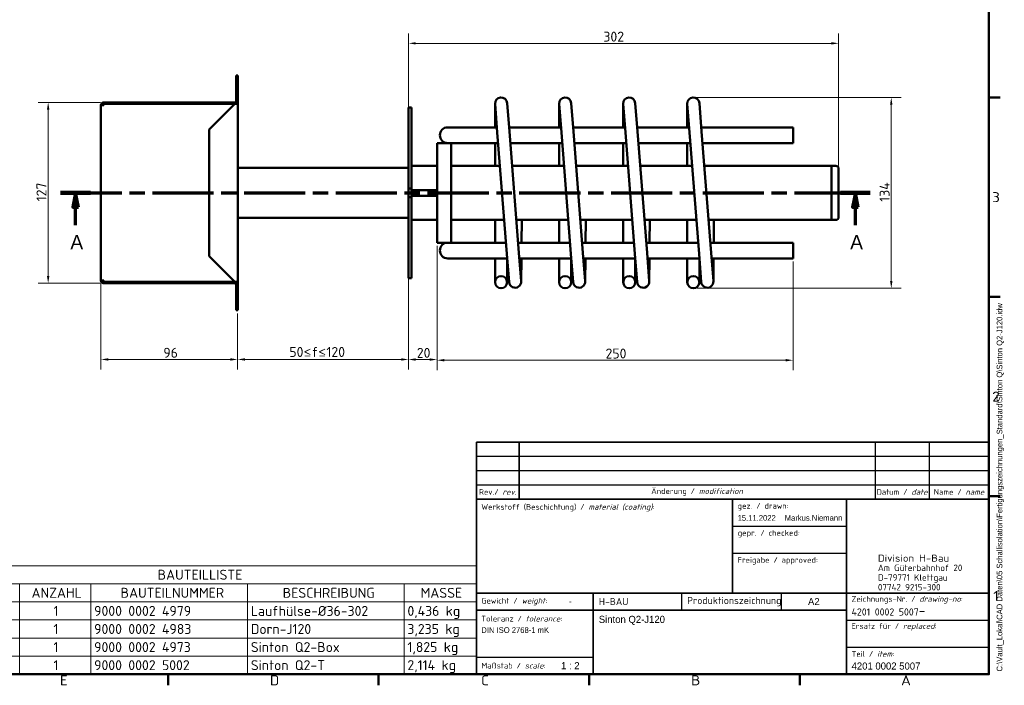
# Model space of a CAD drawing. Header units: millimetres. Extents: x 17 to 1184, y 7 to 835.
# Tile 3 of 4: x 492 to 1184, y 7 to 475. Entities that reach past the tile are written whole.
import ezdxf
from ezdxf.enums import TextEntityAlignment as Align

# ---------------------------------------------------------------- set-up
doc = ezdxf.new("R2018")
doc.units = ezdxf.units.MM
doc.header["$LTSCALE"] = 2
doc.linetypes.add('CHAIN', pattern=[0.3543, 0.2362, -0.0295, 0.0591, -0.0295])
for name, color, linetype, lineweight in [('Bemaßung', 7, 'Continuous', 15), ('Rahmen', 7, 'Continuous', 50), ('Schnittlinie', 7, 'CHAIN', 70), ('Sichtbar', 7, 'Continuous', 50), ('Symbol', 7, 'Continuous', 18), ('Titelblock', 7, 'Continuous', 30)]:
    doc.layers.add(name, color=color, linetype=linetype, lineweight=lineweight)
doc.styles.add('Notiztext (DIN)', font='isocpeur.ttf')
doc.styles.add('PohlCon Text gedehnt 110%', font='isocpeur.ttf', dxfattribs={"width": 1.1})
doc.styles.add('PohlCon Text normal (DIN)', font='isocpeur.ttf')
doc.styles.add('PohlCon Text Überschrift (DIN)', font='txt')
doc.styles.add('Textstil12', font='isocpeur.ttf')
doc.styles.add('Textstil14', font='isocpeur.ttf')
doc.styles.add('Textstil43', font='txt')
doc.styles.add('Textstil45', font='isocpeui.ttf')
doc.styles.add('Textstil77', font='isocpeur.ttf')
doc.dimstyles.new('POHLCON (DIN)', dxfattribs={"dimscale": 2, "dimtxt": 3.5, "dimasz": 2.55, "dimexe": 3.5, "dimexo": 1.1, "dimgap": 0.6, "dimtad": 1, "dimrnd": 1e-08, "dimtxsty": 'PohlCon Text normal (DIN)', "dimcen": 0.09, "dimdle": 10, "dimclrd": 256, "dimclre": 256, "dimclrt": 256, "dimadec": 1, "dimazin": 2, "dimtfac": 0.771429, "dimtmove": 0, "dimatfit": 3, "dimfxl": 1, "dimtolj": 1, "dimlwd": -1, "dimlwe": -1, "dimarcsym": 0})

# ---------------------------------------------------------------- blocks, each defined once
blk = doc.blocks.new('Ränder Vorgaberahmen')
at = {"layer": 'Rahmen'}
for p, q in [((586.5, 210), (590.4, 210)), ((586.5, 140), (590.4, 140)), ((586.5, 70), (590.4, 70)), ((298.25, 7.5), (298.25, 3.6)), ((372.19, 7.5), (372.19, 3.6)), ((446.12, 7.5), (446.12, 3.6)), ((520.06, 7.5), (520.06, 3.6))]:
    blk.add_line(p, q, dxfattribs=at)
at = {"layer": 'Rahmen', "flags": 128}
blk.add_lwpolyline([(12.5, 7.5), (12.5, 412.5), (586.5, 412.5), (586.5, 7.5), (12.5, 7.5)], dxfattribs=at)
at = {"layer": 'Symbol', "char_height": 3.5, "attachment_point": 7, "style": 'PohlCon Text gedehnt 110%'}
for s, insert in [('3', (587.63, 173.25)), ('2', (587.63, 103.25)), ('1', (588.02, 33.25)), ('E', (260.27, 3.6)), ('D', (334.01, 3.6)), ('C', (408.14, 3.6)), ('B', (481.89, 3.6)), ('A', (555.63, 3.6))]:
    blk.add_mtext(s, dxfattribs=dict(at, insert=insert))
blk = doc.blocks.new('Schriftfelder Schriftkopf PohlCon Fertigung_01')
at = {"layer": 'Titelblock', "lineweight": 35}
for p, q in [((98.36, 159.41), (98.36, 179.41)), ((98.36, 179.41), (278.36, 179.41)), ((113.36, 179.41), (113.36, 159.41)), ((278.36, 159.41), (98.36, 159.41)), ((98.36, 159.41), (98.36, 97.91)), ((188.36, 159.41), (188.36, 126.41)), ((228.36, 97.91), (228.36, 159.41)), ((278.36, 97.91), (278.36, 159.41)), ((98.36, 126.41), (278.36, 126.41)), ((139.36, 126.41), (139.36, 97.91)), ((228.36, 120.41), (98.36, 120.41)), ((98.36, 97.91), (278.36, 97.91))]:
    blk.add_line(p, q, dxfattribs=at)
at = {"layer": 'Titelblock', "lineweight": 25}
for p, q in [((238.36, 179.41), (238.36, 159.41)), ((257.36, 179.41), (257.36, 159.41)), ((98.36, 174.41), (278.36, 174.41)), ((98.36, 169.41), (278.36, 169.41)), ((98.36, 164.41), (278.36, 164.41)), ((188.36, 149.91), (228.36, 149.91)), ((188.36, 140.41), (228.36, 140.41)), ((170.36, 126.41), (170.36, 120.41)), ((205.36, 126.41), (205.36, 120.41)), ((228.36, 116.91), (278.36, 116.91)), ((228.36, 107.41), (278.36, 107.41)), ((98.36, 103.91), (139.36, 103.91))]:
    blk.add_line(p, q, dxfattribs=at)
at = {"layer": 'Titelblock'}
blk.add_line((278.36, 179.41), (278.36, 159.41), dxfattribs=at)
at = {"layer": 'Titelblock', "style": 'Textstil14'}
for s, p in [('gez. / drawn:', (190.11, 157.03)), ('gepr. / checked:', (190.13, 147.53)), ('Freigabe / approved:', (190.11, 138.03))]:
    blk.add_text(s, height=2, dxfattribs=at).set_placement(p, align=Align.MIDDLE_LEFT)
at = {"layer": 'Titelblock', "style": 'PohlCon Text normal (DIN)'}
for s, insert, char_height, attachment_point in [('\\fISOCPEUR|b0|i0;\\H2.0000;Rev./ \\fISOCPEUR|b0|i1;\\H2.0000;rev.', (105.86, 161.91), 2, 5), ('\\fISOCPEUR|b0|i0;\\H2.0000;Änderung / \\fISOCPEUR|b0|i1;\\H2.0000;modification', (175.86, 161.91), 2, 5), ('\\fISOCPEUR|b0|i0;\\H2.0000;Datum / \\fISOCPEUR|b0|i1;\\H2.0000;date', (247.86, 161.91), 2, 5), ('\\fISOCPEUR|b0|i0;\\H2.0000;Name / \\fISOCPEUR|b0|i1;\\H2.0000;name', (267.86, 161.91), 2, 5), ('\\fISOCPEUR|b0|i0;\\H2.0000;Werkstoff (Beschichtung) / \\fISOCPEUR|b0|i1;\\H2.0000;material (coating)\\fISOCPEUR|b0|i0;\\H2.0000;:', (100.11, 157.66), 2, 1), ('\\fISOCPEUR|b0|i0;\\H2.0000;Gewicht / \\fISOCPEUR|b0|i1;\\H2.0000;weight\\fISOCPEUR|b0|i0;\\H2.0000;:', (100.11, 123.41), 2, 4), ('\\fISOCPEUR|b0|i0;\\H2.5000;H-BAU', (141.36, 123.41), 2.5, 4), ('\\fISOCPEUR|b0|i0;\\H2.5000;Produktionszeichnung', (172.36, 123.41), 2.5, 4), ('\\fISOCPEUR|b0|i0;\\H2.0000;Zeichnungs-Nr. / \\fISOCPEUR|b0|i1;\\H2.0000;drawing-no\\fISOCPEUR|b0|i0;\\H2.0000;:', (230.11, 124.03), 2, 4), ('\\fISOCPEUR|b0|i0;\\H2.0000;Toleranz / \\fISOCPEUR|b0|i1;\\H2.0000;tolerance\\fISOCPEUR|b0|i0;\\H2.0000;:', (100.11, 118.41), 2, 1), ('\\fISOCPEUR|b0|i0;\\H2.0000;Ersatz für / \\fISOCPEUR|b0|i1;\\H2.0000;replaced\\fISOCPEUR|b0|i0;\\H2.0000;:', (230.11, 114.53), 2, 4), ('\\fISOCPEUR|b0|i0;\\H2.0000;Teil / \\fISOCPEUR|b0|i1;\\H2.0000;item\\fISOCPEUR|b0|i0;\\H2.0000;:', (230.11, 105.03), 2, 4), ('\\fISOCPEUR|b0|i0;\\H2.0000;Maßstab / \\fISOCPEUR|b0|i1;\\H2.0000;scale\\fISOCPEUR|b0|i0;\\H2.0000;:', (100.11, 100.91), 2, 4)]:
    blk.add_mtext(s, dxfattribs=dict(at, insert=insert, char_height=char_height, attachment_point=attachment_point))
at = {"layer": 'Titelblock', "attachment_point": 1, "style": 'PohlCon Text normal (DIN)'}
for s, insert, char_height, line_spacing_factor in [('\\fISOCPEUR|b0|i0;\\W1.10;\\H2.5000;Division H-Bau', (239.36, 139.91), 2.5, 0.3), ('\\fISOCPEUR|b0|i0;\\H2.3000;Am Güterbahnhof 20\\P\\fISOCPEUR|b0|i0;\\H2.3000;D-79771 Klettgau\\P\\fISOCPEUR|b0|i0;\\H2.3000;07742 9215-300', (239.36, 136.41), 2.3, 0.886957)]:
    blk.add_mtext(s, dxfattribs=dict(at, insert=insert, char_height=char_height, line_spacing_factor=line_spacing_factor))
at = {"layer": 'Titelblock', "insert": (230.11, 120.26), "char_height": 3.5, "width": 46.75, "attachment_point": 4, "style": 'PohlCon Text normal (DIN)'}
blk.add_mtext('\\fISOCPEUR|b0|i0;\\H2.5000;4201 0002 5007\\fISOCPEUR|b0|i0;\\H3.5000;-', dxfattribs=at)
at = {"layer": 'Titelblock', "style": 'Textstil14'}
blk.add_attdef('DATEINAME_UND_PFAD', text='', height=2, rotation=90, dxfattribs=at).set_placement((281.06, 98.86), align=Align.TOP_LEFT)
at = {"layer": 'Titelblock'}
for tag, height, style, p in [('<Rev_3>', 2, 'Textstil14', (105.86, 176.91)), ('<Änderungsdatum_3>', 2, 'Textstil14', (247.86, 176.91)), ('<Änderung_3_Name>', 2, 'Textstil14', (267.86, 176.91)), ('<Rev_2>', 2, 'Textstil14', (105.86, 171.91)), ('<Änderungsdatum_2>', 2, 'Textstil14', (247.86, 171.91)), ('<Änderung_2_Name>', 2, 'Textstil14', (267.86, 171.91)), ('<Rev_1>', 2, 'Textstil14', (105.86, 166.91)), ('<Änderungsdatum_1>', 2, 'Textstil14', (247.86, 166.91)), ('<Änderung_1_Name>', 2, 'Textstil14', (267.86, 166.91)), ('Blattgröße', 2.5, 'Textstil12', (216.86, 123.41)), ('MASSE\\P3;', 2, 'Textstil14', (131.36, 123.49)), ('Anfänglicher_Ansichtsmaßstab', 2.5, 'Textstil12', (131.36, 100.91))]:
    blk.add_attdef(tag, text='', height=height, dxfattribs=dict(at, style=style)).set_placement(p, align=Align.MIDDLE_CENTER)
for tag, height, style, p in [('<Änderung_3>', 2, 'Textstil14', (115.11, 176.91)), ('<Änderung_2>', 2, 'Textstil14', (115.11, 171.91)), ('<Änderung_1>', 2, 'Textstil14', (115.11, 166.91)), ('ERSTELLUNGSDATUM', 2, 'Textstil14', (190.11, 152.76)), ('KONTROLLDATUM', 2, 'Textstil14', (190.11, 143.26)), ('GENEHM.DAT._KONSTR.', 2, 'Textstil14', (190.11, 133.76)), ('Ersatz_für', 2, 'Textstil14', (230.11, 110.26)), ('<Teil/Item>', 2.5, 'Textstil43', (230.11, 100.76))]:
    blk.add_attdef(tag, text='', height=height, dxfattribs=dict(at, style=style)).set_placement(p, align=Align.MIDDLE_LEFT)
for tag, height, style, p in [('MATERIAL', 2, 'Textstil14', (100.4, 153.11)), ('<Material_2_eingeben>', 2.2, 'Textstil77', (100.4, 149.01)), ('<Material_3_eingeben>', 2.2, 'Textstil77', (100.4, 144.91)), ('<Material_4_eingeben>', 2.2, 'Textstil77', (100.4, 139.91)), ('<Material_5_eingeben>', 2.2, 'Textstil77', (100.4, 135.61)), ('<Material_6_eingeben>', 2.2, 'Textstil77', (100.4, 131.31)), ('TITEL', 2.5, 'Textstil43', (141.36, 118.41)), ('<Toleranz_1>', 2, 'Textstil14', (100.11, 114.41)), ('<Titel_2_eingeben>', 2.5, 'Textstil43', (141.36, 114.41)), ('<Toleranz_2>', 2, 'Textstil14', (100.11, 110.91)), ('<Toleranz_3>', 2, 'Textstil14', (100.11, 107.41)), ('<Titel_3_eingeben>', 2.5, 'Textstil43', (141.36, 110.41)), ('<Titel_Englisch>', 2.25, 'Textstil45', (141.36, 106.11)), ('<Titel_2_Englisch>', 2.25, 'Textstil45', (141.36, 102.11))]:
    blk.add_attdef(tag, text='', height=height, dxfattribs=dict(at, style=style)).set_placement(p, align=Align.TOP_LEFT)
at = {"layer": 'Titelblock', "style": 'Textstil14'}
for tag, p in [('AUTOR', (226.86, 152.76)), ('KONTROLLIERT_VON', (226.86, 143.26)), ('KONSTR._GEN._VON', (226.86, 133.76))]:
    blk.add_attdef(tag, text='', height=2, dxfattribs=at).set_placement(p, align=Align.MIDDLE_RIGHT)
blk = doc.blocks.new('2DTransSchnitt0')
at = {"layer": 'Schnittlinie', "linetype": 'CHAIN', "ltscale": 45.46101}
blk.add_line((260.52, 176.51), (544.84, 176.51), dxfattribs=at)
at = {"layer": 'Schnittlinie', "linetype": 'Continuous', "lineweight": 140}
for p, q in [((260.52, 176.51), (271.02, 176.51)), ((534.33, 176.51), (544.84, 176.51))]:
    blk.add_line(p, q, dxfattribs=at)
at = {"layer": 'Schnittlinie', "linetype": 'Continuous'}
for p, q in [((265.77, 176.51), (264.77, 171.51)), ((265.77, 171.51), (265.77, 176.51)), ((266.77, 171.51), (265.77, 176.51)), ((539.59, 176.51), (538.59, 171.51)), ((539.59, 171.51), (539.59, 176.51)), ((540.59, 171.51), (539.59, 176.51)), ((264.77, 171.51), (266.77, 171.51)), ((265.77, 165.22), (265.77, 171.51)), ((538.59, 171.51), (540.59, 171.51)), ((539.59, 165.22), (539.59, 171.51))]:
    blk.add_line(p, q, dxfattribs=at)
at = {"layer": 'Schnittlinie', "linetype": 'Continuous', "flags": 128}
for points in [[(266.77, 171.51), (265.77, 176.51), (264.77, 171.51), (266.77, 171.51)], [(540.59, 171.51), (539.59, 176.51), (538.59, 171.51), (540.59, 171.51)]]:
    blk.add_lwpolyline(points, dxfattribs=at)
at = {"layer": 'Schnittlinie'}
for points in [[(266.77, 171.51), (265.77, 176.51), (264.77, 171.51), (266.77, 171.51)], [(540.59, 171.51), (539.59, 176.51), (538.59, 171.51), (540.59, 171.51)]]:
    blk.add_solid(points, dxfattribs=at)
at = {"layer": 'Schnittlinie', "char_height": 5, "attachment_point": 7, "style": 'PohlCon Text Überschrift (DIN)'}
for insert in [(263.97, 156.72), (537.78, 156.72)]:
    blk.add_mtext('A', dxfattribs=dict(at, insert=insert))
blk = doc.blocks.new('*D9')
at = {"layer": 'Bemaßung', "transparency": 16777216}
for p, q in [((765.38, 292.83), (765.38, 229.03)), ((645.38, 268.33), (645.38, 229.03)), ((650.48, 236.03), (760.28, 236.03))]:
    blk.add_line(p, q, dxfattribs=at)
for points in [[(650.48, 236.88), (650.48, 235.18), (645.38, 236.03)], [(760.28, 236.88), (760.28, 235.18), (765.38, 236.03)]]:
    blk.add_solid(points, dxfattribs=at)
at = {"layer": 'Defpoints', "color": 0, "transparency": 16777216}
for p in [(765.38, 295.03), (645.38, 270.53), (765.38, 236.03)]:
    blk.add_point(p, dxfattribs=at)
at = {"layer": 'Bemaßung', "transparency": 16777216, "insert": (681.69, 244.79), "char_height": 7, "attachment_point": 1, "style": 'PohlCon Text normal (DIN)'}
blk.add_mtext('\\A1;\\fISOCPEUR|b0|i0;50\\fCambria Math|b0|i0;≤\\fISOCPEUR|b0|i0;f\\fCambria Math|b0|i0;≤\\fISOCPEUR|b0|i0;120', dxfattribs=at)
blk = doc.blocks.new('*D10')
at = {"layer": 'Bemaßung', "transparency": 16777216}
for p, q in [((785.38, 315.83), (785.38, 228.97)), ((765.38, 292.83), (765.38, 228.97)), ((770.48, 235.97), (780.28, 235.97))]:
    blk.add_line(p, q, dxfattribs=at)
for points in [[(770.48, 236.82), (770.48, 235.12), (765.38, 235.97)], [(780.28, 236.82), (780.28, 235.12), (785.38, 235.97)]]:
    blk.add_solid(points, dxfattribs=at)
at = {"layer": 'Defpoints', "color": 0, "transparency": 16777216}
for p in [(785.38, 318.03), (765.38, 295.03), (785.38, 235.97)]:
    blk.add_point(p, dxfattribs=at)
at = {"layer": 'Bemaßung', "transparency": 16777216, "insert": (771.18, 244.17), "char_height": 7, "attachment_point": 1, "style": 'PohlCon Text normal (DIN)'}
blk.add_mtext('\\A1;20', dxfattribs=at)
blk = doc.blocks.new('*D11')
at = {"layer": 'Bemaßung', "transparency": 16777216}
for p, q in [((765.38, 413.23), (765.38, 465.03)), ((1067.38, 372.23), (1067.38, 465.03)), ((770.48, 458.03), (1062.28, 458.03))]:
    blk.add_line(p, q, dxfattribs=at)
for points in [[(770.48, 458.88), (770.48, 457.18), (765.38, 458.03)], [(1062.28, 458.88), (1062.28, 457.18), (1067.38, 458.03)]]:
    blk.add_solid(points, dxfattribs=at)
at = {"layer": 'Defpoints', "color": 0, "transparency": 16777216}
for p in [(1067.38, 458.03), (765.38, 411.03), (1067.38, 370.03)]:
    blk.add_point(p, dxfattribs=at)
at = {"layer": 'Bemaßung', "transparency": 16777216, "insert": (902.23, 466.23), "char_height": 7, "attachment_point": 1, "style": 'PohlCon Text normal (DIN)'}
blk.add_mtext('\\A1;302', dxfattribs=at)
blk = doc.blocks.new('*D15')
at = {"layer": 'Bemaßung', "transparency": 16777216}
for p, q in [((549.38, 289.33), (549.38, 229.03)), ((645.38, 268.33), (645.38, 229.03)), ((640.28, 236.03), (554.48, 236.03))]:
    blk.add_line(p, q, dxfattribs=at)
for points in [[(554.48, 236.88), (554.48, 235.18), (549.38, 236.03)], [(640.28, 236.88), (640.28, 235.18), (645.38, 236.03)]]:
    blk.add_solid(points, dxfattribs=at)
at = {"layer": 'Defpoints', "color": 0, "transparency": 16777216}
for p in [(549.38, 291.53), (645.38, 270.53), (549.38, 236.03)]:
    blk.add_point(p, dxfattribs=at)
at = {"layer": 'Bemaßung', "transparency": 16777216, "insert": (593.18, 244.23), "char_height": 7, "attachment_point": 1, "style": 'PohlCon Text normal (DIN)'}
blk.add_mtext('\\A1;96', dxfattribs=at)
blk = doc.blocks.new('*D16')
at = {"layer": 'Bemaßung', "transparency": 16777216}
for p, q in [((549.18, 416.53), (505.31, 416.53)), ((512.31, 294.63), (512.31, 411.43)), ((549.18, 289.53), (505.31, 289.53))]:
    blk.add_line(p, q, dxfattribs=at)
for points in [[(511.46, 411.43), (513.16, 411.43), (512.31, 416.53)], [(511.46, 294.63), (513.16, 294.63), (512.31, 289.53)]]:
    blk.add_solid(points, dxfattribs=at)
at = {"layer": 'Defpoints', "color": 0, "transparency": 16777216}
for p in [(512.31, 416.53), (551.38, 416.53), (551.38, 289.53)]:
    blk.add_point(p, dxfattribs=at)
at = {"layer": 'Bemaßung', "transparency": 16777216, "insert": (504.11, 347.08), "char_height": 7, "attachment_point": 1, "rotation": 90, "style": 'PohlCon Text normal (DIN)'}
blk.add_mtext('\\A1;127', dxfattribs=at)
blk = doc.blocks.new('BAUTEILLISTE')
at = {"layer": 'Symbol'}
for p, q in [((406.5, 45.59), (211.1, 45.59)), ((211.1, 45.59), (211.1, 39.24)), ((406.5, 45.59), (406.5, 39.24)), ((406.5, 39.24), (211.1, 39.24)), ((211.1, 39.24), (211.1, 32.89)), ((246.1, 39.24), (246.1, 32.89)), ((271.1, 39.24), (271.1, 32.89)), ((326.1, 39.24), (326.1, 32.89)), ((381.1, 39.24), (381.1, 32.89)), ((406.5, 39.24), (406.5, 32.89)), ((406.5, 32.89), (211.1, 32.89)), ((211.1, 32.89), (211.1, 7.5)), ((246.1, 32.89), (246.1, 7.5)), ((271.1, 32.89), (271.1, 7.5)), ((326.1, 32.89), (326.1, 7.5)), ((381.1, 32.89), (381.1, 7.5)), ((406.5, 32.89), (406.5, 7.5)), ((406.5, 26.55), (211.1, 26.55)), ((406.5, 20.2), (211.1, 20.2)), ((406.5, 13.85), (211.1, 13.85)), ((406.5, 7.5), (211.1, 7.5))]:
    blk.add_line(p, q, dxfattribs=at)
at = {"layer": 'Symbol', "char_height": 3.5, "attachment_point": 7, "style": 'Notiztext (DIN)'}
for s, insert in [('BAUTEILLISTE', (294.59, 40.67)), ('OBJEKT', (221.03, 34.32)), ('ANZAHL', (250.33, 34.32)), ('BAUTEILNUMMER', (281.59, 34.32)), ('BESCHREIBUNG', (338.51, 34.32)), ('MASSE', (386.93, 34.32)), ('1', (228.02, 27.97)), ('1', (258.02, 27.97)), ('9000 0002 4979', (272.3, 27.97)), ('Laufhülse-Ø36-302', (327.3, 27.97)), ('0,436 kg', (382.3, 26.92)), ('2', (227.68, 21.62)), ('1', (258.02, 21.62)), ('9000 0002 4983', (272.3, 21.62)), ('Dorn-J120', (327.3, 21.62)), ('3,235 kg', (382.3, 20.57)), ('3', (227.68, 15.27)), ('1', (258.02, 15.27)), ('9000 0002 4973', (272.3, 15.27)), ('Sinton Q2-Box', (327.3, 15.27)), ('1,825 kg', (382.3, 14.22)), ('4', (227.5, 8.92)), ('1', (258.02, 8.92)), ('9000 0002 5002', (272.3, 8.92)), ('Sinton Q2-T', (327.3, 8.92)), ('2,114 kg', (382.3, 7.88))]:
    blk.add_mtext(s, dxfattribs=dict(at, insert=insert))
blk = doc.blocks.new('*D24')
at = {"layer": 'Bemaßung', "transparency": 16777216}
for p, q in [((785.38, 315.83), (785.38, 228.5)), ((1035.38, 304.83), (1035.38, 228.5)), ((790.48, 235.5), (1030.28, 235.5))]:
    blk.add_line(p, q, dxfattribs=at)
for points in [[(790.48, 236.35), (790.48, 234.65), (785.38, 235.5)], [(1030.28, 236.35), (1030.28, 234.65), (1035.38, 235.5)]]:
    blk.add_solid(points, dxfattribs=at)
at = {"layer": 'Defpoints', "color": 0, "transparency": 16777216}
for p in [(785.38, 318.03), (1035.38, 307.03), (1035.38, 235.5)]:
    blk.add_point(p, dxfattribs=at)
at = {"layer": 'Bemaßung', "transparency": 16777216, "insert": (903.73, 243.7), "char_height": 7, "attachment_point": 1, "style": 'PohlCon Text normal (DIN)'}
blk.add_mtext('\\A1;250', dxfattribs=at)
blk = doc.blocks.new('*D25')
at = {"layer": 'Bemaßung', "transparency": 16777216}
for p, q in [((967.58, 420.03), (1111.38, 420.03)), ((1104.38, 291.13), (1104.38, 414.93)), ((967.58, 286.03), (1111.38, 286.03))]:
    blk.add_line(p, q, dxfattribs=at)
for points in [[(1103.53, 414.93), (1105.23, 414.93), (1104.38, 420.03)], [(1103.53, 291.13), (1105.23, 291.13), (1104.38, 286.03)]]:
    blk.add_solid(points, dxfattribs=at)
at = {"layer": 'Defpoints', "color": 0, "transparency": 16777216}
for p in [(965.38, 420.03), (1104.38, 420.03), (965.38, 286.03)]:
    blk.add_point(p, dxfattribs=at)
at = {"layer": 'Bemaßung', "transparency": 16777216, "insert": (1096.18, 346.73), "char_height": 7, "attachment_point": 1, "rotation": 90, "style": 'PohlCon Text normal (DIN)'}
blk.add_mtext('\\A1;134', dxfattribs=at)

msp = doc.modelspace()

# ---------------------------------------------------------------- linework, layer by layer
at = {"layer": 'Sichtbar'}
for p, q in [((645.378, 435.529), (644.378, 435.529)), ((644.378, 433.029), (644.378, 435.529)), ((644.378, 417.529), (644.378, 433.029)), ((645.448, 435.529), (645.378, 435.529)), ((645.378, 432.529), (645.378, 435.529)), ((645.378, 415.529), (645.378, 432.529)), ((645.448, 435.529), (645.448, 432.529)), ((645.448, 415.529), (645.448, 432.529)), ((643.378, 416.529), (551.378, 416.529)), ((551.378, 415.529), (642.878, 415.529)), ((551.378, 415.529), (551.378, 414.529)), ((625.448, 397.529), (643.448, 415.529)), ((643.378, 415.529), (642.878, 415.529)), ((643.448, 415.529), (643.378, 415.529)), ((643.448, 415.529), (645.377, 415.529)), ((645.448, 415.529), (645.377, 415.529)), ((645.448, 415.529), (645.448, 290.529)), ((826.128, 415.779), (826.128, 399.029)), ((826.141, 415.446), (827.71, 395.507)), ((836.184, 396.174), (834.615, 416.113)), ((871.128, 415.779), (871.128, 399.029)), ((871.141, 415.446), (872.71, 395.507)), ((881.184, 396.174), (879.615, 416.113)), ((916.128, 415.779), (916.128, 399.029)), ((916.141, 415.446), (917.71, 395.507)), ((926.184, 396.174), (924.615, 416.113)), ((961.128, 415.779), (961.128, 399.029)), ((961.141, 415.446), (962.71, 395.507)), ((971.184, 396.174), (969.615, 416.113)), ((549.378, 414.529), (551.378, 414.529)), ((549.378, 291.529), (549.378, 414.529)), ((767.378, 413.029), (765.378, 413.029)), ((765.378, 411.029), (765.378, 413.029)), ((765.378, 411.029), (765.378, 356.029)), ((767.378, 413.029), (767.378, 411.029)), ((767.378, 411.029), (767.378, 356.029)), ((765.378, 403.029), (765.308, 403.029)), ((765.308, 303.029), (765.308, 403.029)), ((625.448, 308.529), (625.448, 397.529)), ((817.878, 399.029), (792.878, 399.029)), ((827.433, 399.029), (817.878, 399.029)), ((834.418, 310.271), (827.71, 395.507)), ((872.433, 399.029), (835.959, 399.029)), ((842.892, 310.938), (836.184, 396.174)), ((879.418, 310.271), (872.71, 395.507)), ((917.433, 399.029), (880.959, 399.029)), ((887.892, 310.938), (881.184, 396.174)), ((924.418, 310.271), (917.71, 395.507)), ((962.433, 399.029), (925.959, 399.029)), ((932.892, 310.938), (926.184, 396.174)), ((969.418, 310.271), (962.71, 395.507)), ((1035.378, 399.029), (970.959, 399.029)), ((977.892, 310.938), (971.184, 396.174)), ((1035.378, 399.029), (1035.378, 388.029)), ((785.378, 318.029), (785.378, 388.029)), ((785.378, 388.029), (795.378, 388.029)), ((795.378, 388.029), (795.378, 318.029)), ((795.378, 388.029), (817.878, 388.029)), ((828.299, 388.029), (817.878, 388.029)), ((826.128, 388.029), (826.128, 372.029)), ((873.299, 388.029), (836.825, 388.029)), ((871.128, 388.029), (871.128, 372.029)), ((918.299, 388.029), (881.825, 388.029)), ((916.128, 388.029), (916.128, 372.029)), ((963.299, 388.029), (926.825, 388.029)), ((961.128, 388.029), (961.128, 372.029)), ((1035.378, 388.029), (971.825, 388.029)), ((549.378, 378.029), (549.278, 378.029)), ((549.278, 328.029), (549.278, 378.029)), ((645.448, 370.629), (765.308, 370.629)), ((785.378, 372.029), (767.378, 372.029)), ((829.558, 372.029), (795.378, 372.029)), ((874.558, 372.029), (838.084, 372.029)), ((919.558, 372.029), (883.084, 372.029)), ((964.558, 372.029), (928.084, 372.029)), ((1062.378, 372.029), (973.084, 372.029)), ((1062.378, 334.029), (1062.378, 372.029)), ((1062.378, 334.029), (1062.378, 372.029)), ((1062.378, 372.029), (1065.378, 372.029)), ((1067.378, 370.029), (1067.378, 336.029)), ((765.378, 353.029), (765.378, 356.029)), ((765.378, 356.029), (767.378, 356.029)), ((767.378, 353.029), (765.378, 353.029)), ((765.378, 350.029), (765.378, 353.029)), ((767.378, 356.029), (767.378, 353.029)), ((767.378, 355.029), (784.842, 355.029)), ((767.378, 353.029), (767.378, 350.029)), ((784.842, 355.029), (784.842, 351.029)), ((767.378, 350.029), (765.378, 350.029)), ((765.378, 350.029), (765.378, 295.029)), ((767.378, 351.029), (784.842, 351.029)), ((767.378, 350.029), (767.378, 295.029)), ((645.448, 335.429), (765.308, 335.429)), ((785.378, 334.029), (767.378, 334.029)), ((832.548, 334.029), (795.378, 334.029)), ((826.128, 334.029), (826.128, 318.029)), ((877.548, 334.029), (841.075, 334.029)), ((844.853, 334.029), (844.713, 318.029)), ((871.128, 334.029), (871.128, 318.029)), ((922.548, 334.029), (886.075, 334.029)), ((889.853, 334.029), (889.713, 318.029)), ((916.128, 334.029), (916.128, 318.029)), ((967.548, 334.029), (931.075, 334.029)), ((934.853, 334.029), (934.713, 318.029)), ((961.128, 334.029), (961.128, 318.029)), ((1062.378, 334.029), (976.075, 334.029)), ((979.853, 334.029), (979.713, 318.029)), ((1062.378, 334.029), (1065.378, 334.029)), ((549.378, 328.029), (549.278, 328.029)), ((785.378, 318.029), (795.378, 318.029)), ((817.878, 318.029), (795.378, 318.029)), ((833.808, 318.029), (817.878, 318.029)), ((878.808, 318.029), (842.334, 318.029)), ((923.808, 318.029), (887.334, 318.029)), ((968.808, 318.029), (932.334, 318.029)), ((1035.378, 318.029), (977.334, 318.029)), ((1035.378, 318.029), (1035.378, 307.029)), ((643.448, 290.529), (625.448, 308.529)), ((792.878, 307.029), (817.878, 307.029)), ((834.673, 307.029), (817.878, 307.029)), ((826.128, 307.029), (826.128, 290.279)), ((834.418, 310.271), (835.987, 290.333)), ((834.628, 290.279), (834.628, 307.029)), ((844.461, 290.999), (842.892, 310.938)), ((879.673, 307.029), (843.2, 307.029)), ((844.474, 290.629), (844.617, 307.029)), ((871.128, 307.029), (871.128, 290.279)), ((879.418, 310.271), (880.987, 290.333)), ((879.628, 290.279), (879.628, 307.029)), ((889.461, 290.999), (887.892, 310.938)), ((924.673, 307.029), (888.2, 307.029)), ((889.474, 290.629), (889.617, 307.029)), ((916.128, 307.029), (916.128, 290.279)), ((924.418, 310.271), (925.987, 290.333)), ((924.628, 290.279), (924.628, 307.029)), ((934.461, 290.999), (932.892, 310.938)), ((969.673, 307.029), (933.2, 307.029)), ((934.474, 290.629), (934.617, 307.029)), ((961.128, 307.029), (961.128, 290.279)), ((969.418, 310.271), (970.987, 290.333)), ((969.628, 290.279), (969.628, 307.029)), ((979.461, 290.999), (977.892, 310.938)), ((1035.378, 307.029), (978.2, 307.029)), ((979.474, 290.629), (979.617, 307.029)), ((765.378, 303.029), (765.308, 303.029)), ((551.378, 291.529), (549.378, 291.529)), ((551.378, 291.529), (551.378, 290.529)), ((642.878, 290.529), (551.378, 290.529)), ((643.378, 290.529), (642.878, 290.529)), ((643.378, 290.529), (643.448, 290.529)), ((645.377, 290.529), (643.448, 290.529)), ((645.377, 290.529), (645.448, 290.529)), ((645.378, 290.529), (645.378, 273.529)), ((645.448, 273.529), (645.448, 290.529)), ((765.378, 293.029), (765.378, 295.029)), ((765.378, 293.029), (767.378, 293.029)), ((767.378, 295.029), (767.378, 293.029)), ((551.378, 289.529), (643.378, 289.529)), ((644.378, 288.529), (644.378, 273.029)), ((644.378, 270.529), (644.378, 273.029)), ((644.378, 270.529), (645.378, 270.529)), ((645.378, 270.529), (645.378, 273.529)), ((645.378, 270.529), (645.448, 270.529)), ((645.448, 273.529), (645.448, 270.529))]:
    msp.add_line(p, q, dxfattribs=at)
for centre in [(830.378, 290.279), (875.378, 290.279), (920.378, 290.279), (965.378, 290.279)]:
    msp.add_circle(centre, 4.25, dxfattribs=at)
for centre, radius, start, end in [((551.378, 414.529), 2, 90, 180), ((551.378, 414.529), 1, 90, 180), ((642.878, 413.029), 2.5, 78.08526, 90), ((643.378, 417.529), 2, 270, 0), ((643.378, 417.529), 1, 270, 0), ((830.378, 415.779), 4.25, 4.5, 184.5), ((875.378, 415.779), 4.25, 4.5, 184.5), ((920.378, 415.779), 4.25, 4.5, 184.5), ((965.378, 415.779), 4.25, 4.5, 184.5), ((792.878, 393.529), 5.5, 90, 270), ((1065.378, 370.029), 2, 0, 90), ((781.378, 353.029), 4, 330, 30), ((1065.378, 336.029), 2, 270, 0), ((792.878, 312.529), 5.5, 90, 270), ((551.378, 291.529), 2, 180, 270), ((551.378, 291.529), 1, 180, 270), ((642.878, 293.029), 2.5, 270, 281.91474), ((643.378, 288.529), 2, 0, 90), ((840.224, 290.666), 4.25, 184.5, 4.5), ((885.224, 290.666), 4.25, 184.5, 4.5), ((930.224, 290.666), 4.25, 184.5, 4.5), ((975.224, 290.666), 4.25, 184.5, 4.5), ((643.378, 288.529), 1, 0, 90)]:
    msp.add_arc(centre, radius, start, end, dxfattribs=at)

# ---------------------------------------------------------------- block references
at = {"xscale": 2, "yscale": 2, "zscale": 2}
msp.add_blockref('Ränder Vorgaberahmen', (0, 0), dxfattribs=at)
ref = msp.add_blockref('Schriftfelder Schriftkopf PohlCon Fertigung_01', (616.276, -180.82), dxfattribs=dict(xscale=2, yscale=2, zscale=2))
lines = msp.add_mtext('A2', dxfattribs={"layer": 'Titelblock', "insert": (1050, 66), "char_height": 5, "attachment_point": 5, "style": 'Textstil12'})
ref.add_attrib('Blattgröße', '', (1050, 66)).embed_mtext(lines)
lines = msp.add_mtext('Sinton Q2-J120', dxfattribs={"layer": 'Titelblock', "insert": (899, 56), "char_height": 5, "attachment_point": 1, "style": 'Textstil43'})
ref.add_attrib('TITEL', '', (899, 56)).embed_mtext(lines)
lines = msp.add_mtext('15.11.2022', dxfattribs={"layer": 'Titelblock', "insert": (996.5, 124.7), "char_height": 4, "width": 56.04772, "attachment_point": 4, "style": 'Textstil14'})
ref.add_attrib('ERSTELLUNGSDATUM', '', (996.5, 124.7)).embed_mtext(lines)
lines = msp.add_mtext('Markus.Niemann', dxfattribs={"layer": 'Titelblock', "insert": (1070, 124.7), "char_height": 4, "width": 44.00887, "attachment_point": 6, "style": 'Textstil14'})
ref.add_attrib('AUTOR', '', (1070, 124.7)).embed_mtext(lines)
lines = msp.add_mtext('1 : 2', dxfattribs={"layer": 'Titelblock', "insert": (879, 21), "char_height": 5, "width": 32.82377, "attachment_point": 5, "style": 'Textstil12'})
ref.add_attrib('Anfänglicher_Ansichtsmaßstab', '', (879, 21)).embed_mtext(lines)
lines = msp.add_mtext('-', dxfattribs={"layer": 'Titelblock', "insert": (879, 66.168), "char_height": 4, "attachment_point": 5, "style": 'Textstil14'})
ref.add_attrib('MASSE\\P3;', '', (879, 66.168)).embed_mtext(lines)
lines = msp.add_mtext('C:\\\\Vault_Lokal\\\\CAD Daten\\\\05 Schallisolation\\\\Fertigungszeichnungen_Standard\\\\Sinton Q\\\\Sinton Q2-J120.idw', dxfattribs={"layer": 'Titelblock', "insert": (1178.4, 16.9), "char_height": 4, "attachment_point": 1, "rotation": 90, "style": 'Textstil14'})
ref.add_attrib('DATEINAME_UND_PFAD', '', (1178.4, 16.9)).embed_mtext(lines)
lines = msp.add_mtext('4201 0002 5007', dxfattribs={"layer": 'Titelblock', "insert": (1076.5, 20.7), "char_height": 5, "width": 93.5, "attachment_point": 4, "style": 'Textstil43'})
ref.add_attrib('<Teil/Item>', '', (1076.5, 20.7)).embed_mtext(lines)
lines = msp.add_mtext('DIN ISO 2768-1 mK', dxfattribs={"layer": 'Titelblock', "insert": (816.5, 48), "char_height": 4, "attachment_point": 1, "style": 'Textstil14'})
ref.add_attrib('<Toleranz_1>', '', (816.5, 48)).embed_mtext(lines)
at = {"layer": 'Schnittlinie', "xscale": 2, "yscale": 2, "zscale": 2}
msp.add_blockref('2DTransSchnitt0', (0, 0), dxfattribs=at)
at = {"layer": 'Symbol', "xscale": 2, "yscale": 2, "zscale": 2}
msp.add_blockref('BAUTEILLISTE', (0, 0), dxfattribs=at)

# ---------------------------------------------------------------- dimensions: what is measured, and where the dimension line sits
at = {"layer": 'Bemaßung'}
for base, p1, p2, angle, picture, middle in [((1067.378, 458.029), (765.378, 411.029), (1067.378, 370.029), 180, '*D11', (908.878, 458.029)), ((512.31, 416.529), (551.378, 289.529), (551.378, 416.529), 270, '*D16', (512.31, 353.029)), ((1104.378, 420.029), (965.378, 286.029), (965.378, 420.029), 90, '*D25', (1104.378, 353.029)), ((785.378, 235.973), (765.378, 295.029), (785.378, 318.029), 180, '*D10', (775.378, 235.973))]:
    dim = msp.add_linear_dim(base=base, p1=p1, p2=p2, angle=angle, dimstyle='POHLCON (DIN)', override={"dimgap": 0.6, "dimdec": 2, "dimtol": 0, "dimlim": 0, "dimtp": 0, "dimtm": 0, "dimtdec": 2, "dimtofl": 0, "dimatfit": 1}, dxfattribs=at)
    dim.commit()
    dim.dimension.update_dxf_attribs({"geometry": picture, "text_midpoint": middle, "dimtype": 160})
for base, p1, p2, picture, middle in [((1035.378, 235.503), (785.378, 318.029), (1035.378, 307.029), '*D24', (910.378, 235.503)), ((549.378, 236.029), (645.378, 270.529), (549.378, 291.529), '*D15', (597.378, 236.029))]:
    dim = msp.add_linear_dim(base=base, p1=p1, p2=p2, dimstyle='POHLCON (DIN)', override={"dimgap": 0.6, "dimdec": 2, "dimtol": 0, "dimlim": 0, "dimtp": 0, "dimtm": 0, "dimtdec": 2, "dimtofl": 0, "dimatfit": 1}, dxfattribs=at)
    dim.commit()
    dim.dimension.update_dxf_attribs({"geometry": picture, "text_midpoint": middle, "dimtype": 160})
dim = msp.add_linear_dim(base=(765.378, 236.029), p1=(645.378, 270.529), p2=(765.378, 295.029), angle=180, text='\\fISOCPEUR|b0|i0;50\\fCambria Math|b0|i0;≤\\fISOCPEUR|b0|i0;f\\fCambria Math|b0|i0;≤\\fISOCPEUR|b0|i0;<>', dimstyle='POHLCON (DIN)', override={"dimgap": 0.6, "dimdec": 2, "dimtol": 0, "dimlim": 0, "dimtp": 0, "dimtm": 0, "dimtdec": 2, "dimtofl": 0, "dimatfit": 1}, dxfattribs=at)
dim.commit()
dim.dimension.update_dxf_attribs({"geometry": '*D9', "text_midpoint": (702.419, 236.029), "dimtype": 160})

doc.saveas('drawing.dxf')
